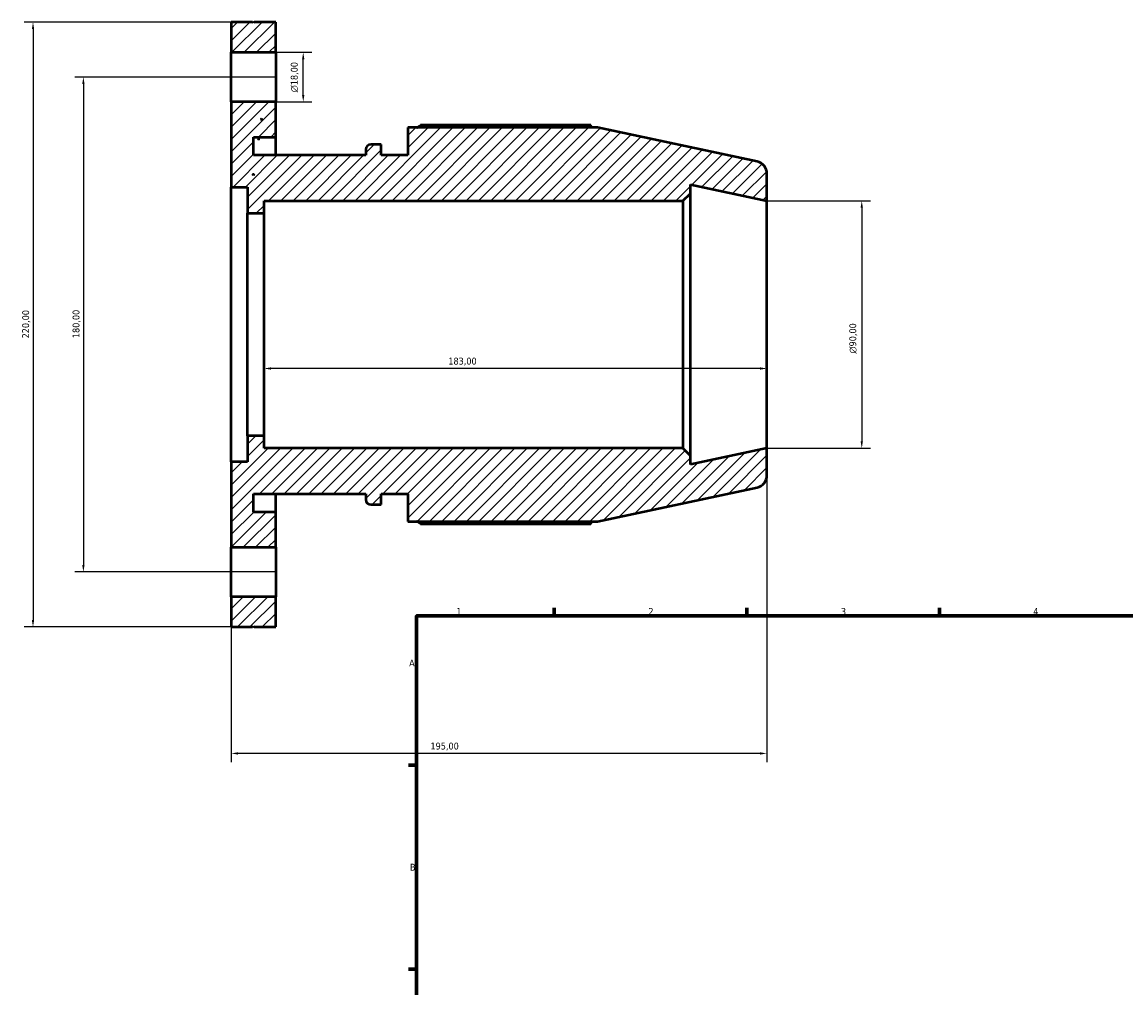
# Model space of a CAD drawing. Header units: millimetres. Extents: x -124 to 940, y -110 to 792.
# Tile 2 of 6: x -124 to 278, y 439 to 790. Entities that reach past the tile are written whole.
import ezdxf

# ---------------------------------------------------------------- set-up
doc = ezdxf.new("R2010")
doc.units = ezdxf.units.MM
for name, color, linetype, lineweight in [('Border (ISO)', 7, 'Continuous', 70), ('Dimension (ISO)', 7, 'Continuous', 25), ('Hatch (ISO)', 7, 'Continuous', 18), ('Visible (ISO)', 7, 'Continuous', 50)]:
    doc.layers.add(name, color=color, linetype=linetype, lineweight=lineweight)
doc.styles.add('Note Text (ISO)', font='tahoma.ttf')
doc.dimstyles.new('Default (ISO)', dxfattribs={"dimtxt": 2.5, "dimasz": 2.5, "dimexe": 3.175, "dimexo": 0, "dimgap": 0.762, "dimtad": 1, "dimrnd": 1e-08, "dimzin": 0, "dimtxsty": 'Note Text (ISO)', "dimcen": 0.09, "dimdle": 10, "dimclrd": 256, "dimclre": 256, "dimclrt": 232, "dimazin": 0, "dimtfac": 1.40208, "dimtmove": 0, "dimatfit": 3, "dimfxl": 1, "dimtolj": 1, "dimtzin": 0, "dimlwd": -1, "dimlwe": -1, "dimarcsym": 0})

# ---------------------------------------------------------------- blocks, each defined once
blk = doc.blocks.new('Borders Default Border')
at = {"layer": 'Border (ISO)'}
for p, q in [((70.08, 574), (70.08, 576.9)), ((140.17, 574), (140.17, 576.9)), ((210.25, 574), (210.25, 576.9)), ((20, 519.75), (17.1, 519.75)), ((20, 445.5), (17.1, 445.5))]:
    blk.add_line(p, q, dxfattribs=at)
at = {"layer": 'Border (ISO)', "flags": 128}
blk.add_lwpolyline([(20, 20), (20, 574), (821, 574), (821, 20), (20, 20)], dxfattribs=at)
at = {"layer": 'Border (ISO)', "color": 232, "true_color": 0xca0064, "char_height": 2.5, "attachment_point": 7, "style": 'Note Text (ISO)'}
for s, insert in [('1', (34.48, 574.4)), ('2', (104.37, 574.4)), ('3', (174.43, 574.35)), ('4', (244.42, 574.4)), ('A', (17.29, 555.62)), ('B', (17.59, 481.37))]:
    blk.add_mtext(s, dxfattribs=dict(at, insert=insert))
blk = doc.blocks.new('*D7')
at = {"layer": 'Defpoints', "color": 0, "transparency": 16777216}
for p in [(147.5, 635), (-47.5, 630), (-47.5, 524)]:
    blk.add_point(p, dxfattribs=at)
at = {"layer": 'Dimension (ISO)', "transparency": 16777216}
for p, q in [((147.5, 635), (147.5, 520.83)), ((-47.5, 630), (-47.5, 520.83)), ((145, 524), (-45, 524))]:
    blk.add_line(p, q, dxfattribs=at)
for points in [[(-45, 524.42), (-45, 523.58), (-47.5, 524)], [(145, 524.42), (145, 523.58), (147.5, 524)]]:
    blk.add_solid(points, dxfattribs=at)
at = {"layer": 'Dimension (ISO)', "color": 232, "true_color": 0xca0064, "transparency": 16777216, "insert": (25.05, 527.93), "char_height": 2.5, "attachment_point": 1, "style": 'Note Text (ISO)'}
blk.add_mtext('\\A1;195,00', dxfattribs=at)
blk = doc.blocks.new('*D8')
at = {"layer": 'Defpoints', "color": 0, "transparency": 16777216}
for p in [(-35.5, 680), (147.5, 680), (-35.5, 664)]:
    blk.add_point(p, dxfattribs=at)
at = {"layer": 'Dimension (ISO)', "transparency": 16777216}
blk.add_line((145, 664), (-33, 664), dxfattribs=at)
for points in [[(-33, 664.42), (-33, 663.58), (-35.5, 664)], [(145, 664.42), (145, 663.58), (147.5, 664)]]:
    blk.add_solid(points, dxfattribs=at)
at = {"layer": 'Dimension (ISO)', "color": 232, "true_color": 0xca0064, "transparency": 16777216, "insert": (31.55, 667.94), "char_height": 2.5, "attachment_point": 1, "style": 'Note Text (ISO)'}
blk.add_mtext('\\A1;183,00', dxfattribs=at)
blk = doc.blocks.new('*D9')
at = {"layer": 'Defpoints', "color": 0, "transparency": 16777216}
for p in [(147.5, 725), (147.5, 635), (182.02, 635)]:
    blk.add_point(p, dxfattribs=at)
at = {"layer": 'Dimension (ISO)', "transparency": 16777216}
for p, q in [((147.5, 725), (185.19, 725)), ((182.02, 722.5), (182.02, 637.5)), ((147.5, 635), (185.19, 635))]:
    blk.add_line(p, q, dxfattribs=at)
for points in [[(181.6, 722.5), (182.43, 722.5), (182.02, 725)], [(181.6, 637.5), (182.43, 637.5), (182.02, 635)]]:
    blk.add_solid(points, dxfattribs=at)
at = {"layer": 'Dimension (ISO)', "color": 232, "true_color": 0xca0064, "transparency": 16777216, "insert": (177.49, 669.44), "char_height": 2.5, "attachment_point": 1, "rotation": 90, "style": 'Note Text (ISO)'}
blk.add_mtext('\\A1;\\fAIGDT|b0|i0;\\H2.5000;\\ln\\fTahoma|b0|i0;\\H2.5000;90,00', dxfattribs=at)
blk = doc.blocks.new('*D10')
at = {"layer": 'Defpoints', "color": 0, "transparency": 16777216}
for p in [(-31.25, 770), (-101.25, 590), (-31.25, 590)]:
    blk.add_point(p, dxfattribs=at)
at = {"layer": 'Dimension (ISO)', "transparency": 16777216}
for p, q in [((-31.25, 770), (-104.42, 770)), ((-101.25, 767.5), (-101.25, 592.5)), ((-31.25, 590), (-104.42, 590))]:
    blk.add_line(p, q, dxfattribs=at)
for points in [[(-101.67, 767.5), (-100.83, 767.5), (-101.25, 770)], [(-101.67, 592.5), (-100.83, 592.5), (-101.25, 590)]]:
    blk.add_solid(points, dxfattribs=at)
at = {"layer": 'Dimension (ISO)', "color": 232, "true_color": 0xca0064, "transparency": 16777216, "insert": (-105.19, 675.05), "char_height": 2.5, "attachment_point": 1, "rotation": 90, "style": 'Note Text (ISO)'}
blk.add_mtext('\\A1;180,00', dxfattribs=at)
blk = doc.blocks.new('*D11')
at = {"layer": 'Defpoints', "color": 0, "transparency": 16777216}
for p in [(-47.5, 790), (-119.59, 570), (-47.5, 570)]:
    blk.add_point(p, dxfattribs=at)
at = {"layer": 'Dimension (ISO)', "transparency": 16777216}
for p, q in [((-47.5, 790), (-122.76, 790)), ((-119.59, 787.5), (-119.59, 572.5)), ((-47.5, 570), (-122.76, 570))]:
    blk.add_line(p, q, dxfattribs=at)
for points in [[(-120, 787.5), (-119.17, 787.5), (-119.59, 790)], [(-120, 572.5), (-119.17, 572.5), (-119.59, 570)]]:
    blk.add_solid(points, dxfattribs=at)
at = {"layer": 'Dimension (ISO)', "color": 232, "true_color": 0xca0064, "transparency": 16777216, "insert": (-123.52, 674.95), "char_height": 2.5, "attachment_point": 1, "rotation": 90, "style": 'Note Text (ISO)'}
blk.add_mtext('\\A1;220,00', dxfattribs=at)
blk = doc.blocks.new('*D13')
at = {"layer": 'Defpoints', "color": 0, "transparency": 16777216}
for p in [(-31.25, 779), (-21.25, 779), (-31.25, 761)]:
    blk.add_point(p, dxfattribs=at)
at = {"layer": 'Dimension (ISO)', "transparency": 16777216}
for p, q in [((-31.25, 779), (-18.07, 779)), ((-21.25, 763.5), (-21.25, 776.5)), ((-31.25, 761), (-18.07, 761))]:
    blk.add_line(p, q, dxfattribs=at)
for points in [[(-21.67, 776.5), (-20.83, 776.5), (-21.25, 779)], [(-21.67, 763.5), (-20.83, 763.5), (-21.25, 761)]]:
    blk.add_solid(points, dxfattribs=at)
at = {"layer": 'Dimension (ISO)', "color": 232, "true_color": 0xca0064, "transparency": 16777216, "insert": (-25.77, 764.44), "char_height": 2.5, "attachment_point": 1, "rotation": 90, "style": 'Note Text (ISO)'}
blk.add_mtext('\\A1;\\fAIGDT|b0|i0;\\H2.5000;\\ln\\fTahoma|b0|i0;\\H2.5000;18,00', dxfattribs=at)

msp = doc.modelspace()

# ---------------------------------------------------------------- hatches: boundary and pattern name
at = {"layer": 'Hatch (ISO)'}
h = msp.add_hatch(dxfattribs=at)
h.set_pattern_fill('ANSI31', color=256, scale=25.4, style=0)
h.set_pattern_definition([(45, (0, 0), (-2.245064, 2.245064), [])])
h.paths.add_polyline_path([(-31.25, 581), (-47.5, 581), (-47.5, 570), (-39.675, 570), (-39.375, 570.3), (-39.075, 570), (-31.25, 570)])
h.paths.add_polyline_path([(-47.5, 779), (-31.25, 779), (-31.25, 790), (-39.075, 790), (-39.375, 789.7), (-39.675, 790), (-47.5, 790)])
edge = h.paths.add_edge_path()
edge.add_ellipse((143, 625.144), major_axis=(0.936, -4.402), ratio=1, start_angle=0, end_angle=78)
edge.add_line((147.5, 625.144), (147.5, 635))
edge.add_line((147.5, 635), (119.643, 629.079))
edge.add_line((119.643, 629.079), (119.643, 632.3))
edge.add_line((119.643, 632.3), (116.943, 635))
edge.add_line((116.943, 635), (-35.5, 635))
edge.add_line((-35.5, 635), (-35.5, 639.5))
edge.add_line((-35.5, 639.5), (-41.5, 639.5))
edge.add_line((-41.5, 639.5), (-41.5, 630))
edge.add_line((-41.5, 630), (-47.5, 630))
edge.add_line((-47.5, 630), (-47.5, 599))
edge.add_line((-47.5, 599), (-31.25, 599))
edge.add_line((-31.25, 599), (-31.25, 611.8))
edge.add_line((-31.25, 611.8), (-39.375, 611.8))
edge.add_line((-39.375, 611.8), (-39.375, 618.4))
edge.add_line((-39.375, 618.4), (1.529, 618.4))
edge.add_line((1.529, 618.4), (1.529, 616.35))
edge.add_ellipse((3.329, 616.35), major_axis=(-1.8, 0), ratio=1, start_angle=0, end_angle=90)
edge.add_line((3.329, 614.55), (7.1, 614.55))
edge.add_line((7.1, 614.55), (7.1, 618.4))
edge.add_line((7.1, 618.4), (16.85, 618.4))
edge.add_line((16.85, 618.4), (16.85, 608.39))
edge.add_line((16.85, 608.39), (85.822, 608.39))
edge.add_line((85.822, 608.39), (143.936, 620.742))
edge = h.paths.add_edge_path()
edge.add_ellipse((143, 734.856), major_axis=(4.5, 0), ratio=1, start_angle=0, end_angle=78)
edge.add_line((143.936, 739.258), (85.822, 751.61))
edge.add_line((85.822, 751.61), (16.85, 751.61))
edge.add_line((16.85, 751.61), (16.85, 741.6))
edge.add_line((16.85, 741.6), (7.1, 741.6))
edge.add_line((7.1, 741.6), (7.1, 745.45))
edge.add_line((7.1, 745.45), (3.329, 745.45))
edge.add_ellipse((3.329, 743.65), major_axis=(0, 1.8), ratio=1, start_angle=0, end_angle=90)
edge.add_line((1.529, 743.65), (1.529, 741.6))
edge.add_line((1.529, 741.6), (-39.375, 741.6))
edge.add_line((-39.375, 741.6), (-39.375, 748.2))
edge.add_line((-39.375, 748.2), (-31.25, 748.2))
edge.add_line((-31.25, 748.2), (-31.25, 761))
edge.add_line((-31.25, 761), (-47.5, 761))
edge.add_line((-47.5, 761), (-47.5, 730))
edge.add_line((-47.5, 730), (-41.5, 730))
edge.add_line((-41.5, 730), (-41.5, 720.5))
edge.add_line((-41.5, 720.5), (-35.5, 720.5))
edge.add_line((-35.5, 720.5), (-35.5, 725))
edge.add_line((-35.5, 725), (116.943, 725))
edge.add_line((116.943, 725), (119.643, 727.7))
edge.add_line((119.643, 727.7), (119.643, 730.921))
edge.add_line((119.643, 730.921), (147.5, 725))
edge.add_line((147.5, 725), (147.5, 734.856))
h.paths.add_polyline_path([(-36.201, 754.489), (-36.776, 754.66), (-36.403, 754.862)], flags=0)
h.paths.add_polyline_path([(-39.375, 734.34), (-39.675, 734.64), (-39.075, 734.64)], flags=0)

# ---------------------------------------------------------------- linework, layer by layer
at = {"layer": 'Visible (ISO)'}
for p, q in [((-39.675, 790), (-47.5, 790)), ((-47.5, 790), (-47.5, 779)), ((-39.375, 789.7), (-39.675, 790)), ((-39.075, 790), (-39.375, 789.7)), ((-31.25, 790), (-39.075, 790)), ((-31.25, 779), (-31.25, 790)), ((-47.5, 779), (-31.25, 779)), ((-47.5, 761), (-47.5, 779)), ((-31.25, 779), (-31.25, 761)), ((-31.25, 761), (-47.5, 761)), ((-47.5, 761), (-47.5, 730)), ((-31.25, 748.2), (-31.25, 761)), ((-36.776, 754.66), (-36.403, 754.862)), ((-36.201, 754.489), (-36.776, 754.66)), ((-36.403, 754.862), (-36.447, 754.562)), ((-36.403, 754.862), (-36.201, 754.489)), ((85.822, 751.61), (16.85, 751.61)), ((16.85, 751.61), (16.85, 741.6)), ((83.399, 752.451), (21.47, 752.451)), ((143.936, 739.258), (85.822, 751.61)), ((-39.375, 741.6), (-39.375, 748.2)), ((-39.375, 748.2), (-31.25, 748.2)), ((-37.467, 747.518), (-37.474, 747.47)), ((-31.25, 741.6), (-31.25, 748.2)), ((1.529, 743.65), (1.529, 741.6)), ((7.1, 745.45), (3.329, 745.45)), ((7.1, 741.6), (7.1, 745.45)), ((1.529, 741.6), (-39.375, 741.6)), ((16.85, 741.6), (7.1, 741.6)), ((-39.375, 734.34), (-39.675, 734.64)), ((-39.675, 734.64), (-39.075, 734.64)), ((-39.075, 734.64), (-39.375, 734.34)), ((-39.332, 734.64), (-39.375, 734.34)), ((147.5, 725), (147.5, 734.856)), ((-47.5, 730), (-41.5, 730)), ((-47.5, 630), (-47.5, 730)), ((-41.5, 730), (-41.5, 720.5)), ((116.943, 725), (119.643, 727.7)), ((119.643, 727.7), (119.643, 730.921)), ((119.643, 730.921), (147.5, 725)), ((119.643, 632.3), (119.643, 727.7)), ((-35.5, 720.5), (-35.5, 725)), ((-35.5, 725), (116.943, 725)), ((116.943, 725), (116.943, 635)), ((147.5, 635), (147.5, 725)), ((-41.5, 720.5), (-35.5, 720.5)), ((-41.5, 639.5), (-41.5, 720.5)), ((-35.5, 639.5), (-35.5, 720.5)), ((-35.5, 639.5), (-41.5, 639.5)), ((-41.5, 639.5), (-41.5, 630)), ((-35.5, 635), (-35.5, 639.5)), ((116.943, 635), (-35.5, 635)), ((119.643, 632.3), (116.943, 635)), ((147.5, 635), (119.643, 629.079)), ((147.5, 625.144), (147.5, 635)), ((119.643, 629.079), (119.643, 632.3)), ((-41.5, 630), (-47.5, 630)), ((-47.5, 630), (-47.5, 599)), ((85.822, 608.39), (143.936, 620.742)), ((-39.375, 611.8), (-39.375, 618.4)), ((-39.375, 618.4), (1.529, 618.4)), ((-31.25, 611.8), (-31.25, 618.4)), ((1.529, 618.4), (1.529, 616.35)), ((7.1, 614.55), (7.1, 618.4)), ((7.1, 618.4), (16.85, 618.4)), ((16.85, 618.4), (16.85, 608.39)), ((-31.25, 611.8), (-39.375, 611.8)), ((-31.25, 599), (-31.25, 611.8)), ((3.329, 614.55), (7.1, 614.55)), ((16.85, 608.39), (85.822, 608.39)), ((21.47, 607.549), (83.399, 607.549)), ((-47.5, 599), (-31.25, 599)), ((-47.5, 581), (-47.5, 599)), ((-31.25, 599), (-31.25, 581)), ((-31.25, 581), (-47.5, 581)), ((-47.5, 581), (-47.5, 570)), ((-31.25, 570), (-31.25, 581)), ((-47.5, 570), (-39.675, 570)), ((-39.675, 570), (-39.375, 570.3)), ((-39.375, 570.3), (-39.075, 570)), ((-39.075, 570), (-31.25, 570))]:
    msp.add_line(p, q, dxfattribs=at)
for centre, radius, start, end in [((3.329, 743.65), 1.8, 90, 180), ((143, 734.856), 4.5, 0, 78), ((143, 625.144), 4.5, 282, 0), ((3.329, 616.35), 1.8, 180, 270)]:
    msp.add_arc(centre, radius, start, end, dxfattribs=at)
for points, weights in [([(20.128, 751.61), (20.788, 752.027), (21.47, 752.451)], [1.01148108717, 1.01351928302, 1.01541112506]), ([(83.835, 751.61), (83.62, 752.027), (83.399, 752.451)], [1.00046135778, 1.0003047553, 1]), ([(21.47, 607.549), (20.788, 607.973), (20.128, 608.39)], [1.01541112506, 1.01351928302, 1.01148108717]), ([(83.399, 607.549), (83.62, 607.973), (83.835, 608.39)], [1, 1.0003047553, 1.00046135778])]:
    msp.add_rational_spline(points, weights, degree=2, dxfattribs=at)
for points in [[(-37.812, 747.508), (-37.611, 747.513), (-37.41, 747.519), (-37.209, 747.525)], [(-37.474, 747.47), (-37.587, 747.482), (-37.699, 747.495), (-37.812, 747.508)], [(-37.209, 747.525), (-37.297, 747.507), (-37.385, 747.488), (-37.474, 747.47)]]:
    msp.add_open_spline(points, degree=3, dxfattribs=at)

# ---------------------------------------------------------------- block references
msp.add_blockref('Borders Default Border', (0, 0))

# ---------------------------------------------------------------- dimensions: what is measured, and where the dimension line sits
at = {"layer": 'Dimension (ISO)'}
for base, p1, p2, angle, override, picture, middle in [((-119.587, 570), (-47.5, 790), (-47.5, 570), 90, {"dimdec": 2, "dimtp": 0, "dimtm": 0, "dimtdec": 2, "dimtofl": 0, "dimatfit": 1}, '*D11', (-119.588, 680)), ((-101.25, 590), (-31.25, 770), (-31.25, 590), 90, {"dimdec": 2, "dimtp": 0, "dimtm": 0, "dimtdec": 2, "dimtofl": 0, "dimatfit": 1}, '*D10', (-101.25, 680)), ((-35.5, 664), (147.5, 680), (-35.5, 680), 180, {"dimdec": 2, "dimse1": 1, "dimse2": 1, "dimtp": 0, "dimtm": 0, "dimtdec": 2, "dimtofl": 0, "dimatfit": 1}, '*D8', (36.5, 664)), ((-47.5, 524), (147.5, 635), (-47.5, 630), 180, {"dimdec": 2, "dimtp": 0, "dimtm": 0, "dimtdec": 2, "dimtofl": 0, "dimatfit": 1}, '*D7', (30, 524))]:
    dim = msp.add_linear_dim(base=base, p1=p1, p2=p2, angle=angle, dimstyle='Default (ISO)', override=override, dxfattribs=at)
    dim.commit()
    dim.dimension.update_dxf_attribs({"geometry": picture, "text_midpoint": middle, "dimtype": 160})
for base, p1, p2, picture, middle in [((-21.25, 779), (-31.25, 761), (-31.25, 779), '*D13', (-21.25, 770)), ((182.015, 635), (147.5, 725), (147.5, 635), '*D9', (182.015, 675))]:
    dim = msp.add_linear_dim(base=base, p1=p1, p2=p2, angle=90, text='\\fAIGDT|b0|i0;\\H2.5000;\\ln\\fTahoma|b0|i0;\\H2.5000;<>', dimstyle='Default (ISO)', override={"dimdec": 2, "dimtp": 0, "dimtm": 0, "dimtdec": 2, "dimtofl": 0, "dimatfit": 1}, dxfattribs=at)
    dim.commit()
    dim.dimension.update_dxf_attribs({"geometry": picture, "text_midpoint": middle, "dimtype": 160})

doc.saveas('drawing.dxf')
